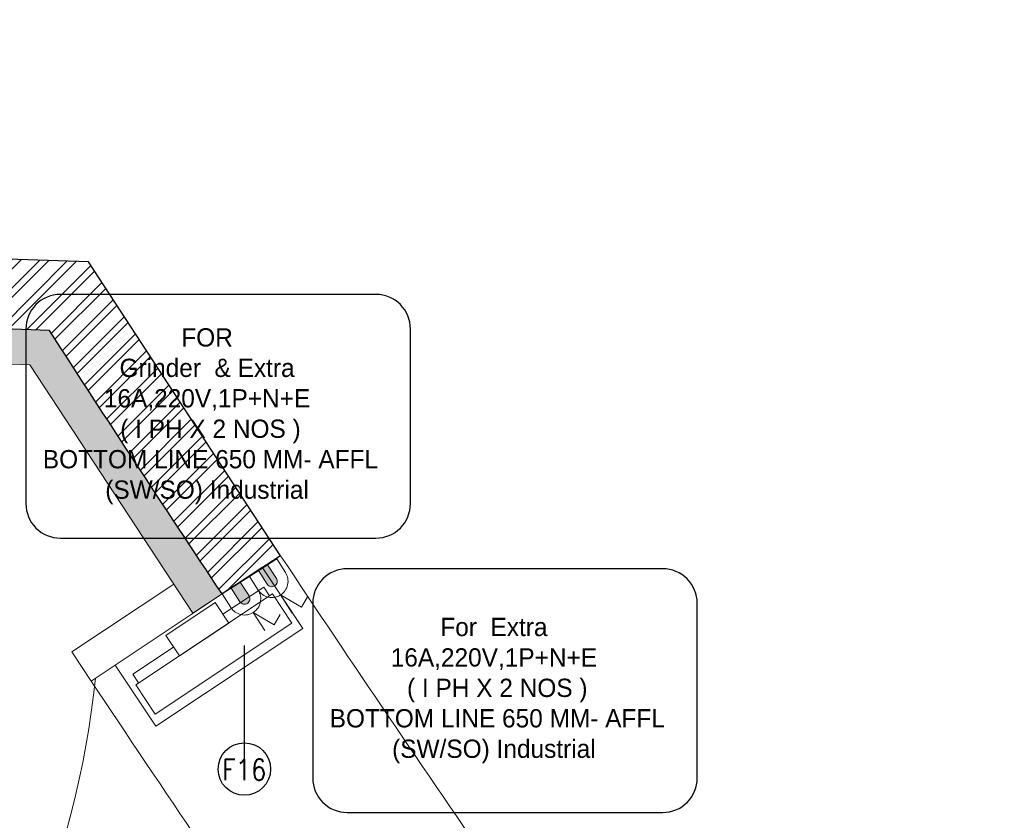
# Model space of a CAD drawing. Header units: millimetres. Extents: x 256680 to 410391, y -77299 to -22623.
# Tile 190 of 202: x 374800 to 377618, y -27449 to -25157. Entities that reach past the tile are written whole.
import ezdxf

# ---------------------------------------------------------------- set-up
doc = ezdxf.new("R2010")
doc.units = ezdxf.units.MM
doc.header["$LTSCALE"] = 2.5
for name, color, linetype, lineweight in [('CKD-Electrical Point', 7, 'Continuous', 25), ('CKD-Electrical Text', 7, 'Continuous', 25), ('Electrical', 1, 'Continuous', 5), ('ELEVATION 1', 143, 'Continuous', 18), ('ELEVATION 4', 157, 'Continuous', 9), ('FURNITURES', 30, 'Continuous', 15), ('HATCH LIGHT', 250, 'Continuous', 0), ('HATCH MEDIUM', 251, 'Continuous', 5), ('ROOM TEXT', 7, 'Continuous', 5), ('WALL', 132, 'Continuous', 25)]:
    doc.layers.add(name, color=color, linetype=linetype, lineweight=lineweight)
doc.styles.add('CKD_Dimension Text', font='BOOKOSI.TTF')
doc.styles.add('MTEXT', font='romans.shx', dxfattribs={"width": 0.85})
doc.styles.get("Standard").update_dxf_attribs({"font": 'GOTHIC.TTF'})
doc.dimstyles.new('AJKD_30', dxfattribs={"dimscale": 30, "dimtxt": 2, "dimasz": 1, "dimexe": 0.8, "dimexo": 0.8, "dimgap": 0.5, "dimtad": 1, "dimdec": 0, "dimzin": 0, "dimdsep": 46, "dimtxsty": 'Standard', "dimblk": 'ARCHTICK', "dimcen": 0.125, "dimclrd": 251, "dimclre": 251, "dimclrt": 42, "dimadec": 0, "dimazin": 0, "dimtfac": 1, "dimtdec": 0, "dimtix": 1, "dimtmove": 0, "dimatfit": 3, "dimfxl": 1, "dimtolj": 1, "dimtzin": 0, "dimarcsym": 1})

# ---------------------------------------------------------------- blocks, each defined once
blk = doc.blocks.new('kiosk')
for p, q in [((27.5, -80), (27.5, -50)), ((27.5, -50), (167.5, -50)), ((477.5, -50), (337.5, -50)), ((477.5, -80), (477.5, -50))]:
    blk.add_line(p, q)
for points in [[(0, -210), (505, -210), (505, 0), (0, 0)], [(167.5, -80), (337.5, -80), (337.5, -10), (167.5, -10)], [(17.5, -180), (487.5, -180), (487.5, -80), (17.5, -80)]]:
    blk.add_lwpolyline(points, close=True)
blk = doc.blocks.new('_ArchTick')
at = {"color": 0, "linetype": 'ByBlock', "const_width": 0.15}
blk.add_lwpolyline([(-0.5, -0.5), (0.5, 0.5)], dxfattribs=at)
blk = doc.blocks.new('A$C41F15E28')
at = {"layer": 'Electrical'}
blk.add_hatch(color=7, dxfattribs=at).paths.add_polyline_path([(15.5, 0), (-15.5, 0), (-15.5, -46.4, 0.414214), (0, -61.9, 0.414214), (15.5, -46.4)])
at = {"layer": 'Electrical', "color": 7}
for p, q in [((0, -92.9), (-31, -154.8)), ((0, -92.9), (0, -154.8)), ((-31, -154.8), (-61.9, -139.3))]:
    blk.add_line(p, q, dxfattribs=at)
blk.add_lwpolyline([(-46.4, 0), (46.4, 0), (46.4, -46.4, -0.414214), (0, -92.9), (0, -92.9, -0.414214), (-46.4, -46.4), (-46.4, 0)], format="xyb", dxfattribs=at)
blk.add_lwpolyline([(-15.5, 0), (15.5, 0), (15.5, -46.4, -0.414214), (0, -61.9, -0.414214), (-15.5, -46.4)], format="xyb", close=True, dxfattribs=at)

msp = doc.modelspace()

# ---------------------------------------------------------------- hatches: boundary and pattern name
at = {"layer": 'HATCH LIGHT', "true_color": 0x636466}
h = msp.add_hatch(dxfattribs=at)
h.set_pattern_fill('ANSI32', color=251, scale=6)
h.set_pattern_definition([(45, (300231.21, -46725.026), (-40.411153, 40.411153), []), (45, (300258.15, -46725.026), (-40.411153, 40.411153), [])])
h.paths.add_polyline_path([(377374.1, -32590), (377180.1, -32638.8), (377361.6, -33359.7), (364809, -33359.6, -0.000263), (364794.5, -33559.6), (377618.3, -33559.7)])
h.paths.add_polyline_path([(365222.9, -25157.1), (365022.9, -25157.1, -0.011972), (364541.6, -34256), (364742.2, -34256, 0.01196)])
h.paths.add_polyline_path([(365206.6, -25697.6), (374885.5, -26046.6, 0.003501), (375379.6, -26800.6), (375547.2, -26691.5), (374997.1, -25850.5), (365212.8, -25497.7, -0.000262)])
h = msp.add_hatch(dxfattribs=at)
h.set_pattern_fill('ANSI36', color=251, scale=7)
h.set_pattern_definition([(45, (300231.21, -46725.026), (11.786586, 43.2174826), [55.5625, -11.1125, 0, -11.1125])])
h.paths.add_polyline_path([(371331.6, -26789), (372271, -26822.8), (372298.7, -26053.4), (374829.8, -26144.6), (375296.3, -26856), (375379.6, -26800.6, -0.003501), (374885.5, -26046.6), (371832.6, -25936.7, -0.403697), (372218.2, -26336.4, -1), (371418.2, -26336.4, -0.424809), (371832.6, -25936.7), (368000.1, -25798.4), (367996.5, -25898.3), (371359.3, -26019.5)])

# ---------------------------------------------------------------- linework, layer by layer
at = {"layer": 'CKD-Electrical Text', "color": 7, "linetype": 'Continuous', "elevation": -24820.1}
for points in [[(374818, -26042.5), (374818, -26542.1, 0.414214), (374916.9, -26641), (375819.9, -26641, 0.414214), (375918.8, -26542.1), (375918.8, -26042.5, 0.414214), (375819.9, -25943.6), (374916.9, -25943.6, 0.414214)], [(375638.9, -26827.7), (375638.9, -27327.3, 0.414214), (375737.8, -27426.2), (376640.7, -27426.2, 0.414214), (376739.6, -27327.3), (376739.6, -26827.7, 0.414214), (376640.7, -26728.8), (375737.8, -26728.8, 0.414214)]]:
    msp.add_lwpolyline(points, format="xyb", close=True, dxfattribs=at)
at = {"layer": 'ELEVATION 1'}
for p, q in [((375241.5, -26772.4), (374949.5, -26966.6)), ((375379.6, -26800.6), (375004.9, -27049.9)), ((374949.5, -26966.6), (375004.9, -27049.9))]:
    msp.add_line(p, q, dxfattribs=at)
msp.add_lwpolyline([(375379.6, -26800.6), (375296.3, -26856), (374829.8, -26144.6), (372298.7, -26053.4), (372271, -26822.8), (371331.6, -26789), (371359.3, -26019.5), (367996.5, -25898.3)], dxfattribs=at)
at = {"layer": 'FURNITURES'}
msp.add_arc((372317.7, -26754.5), 2715, 224.5735, 353.9316, dxfattribs=at)
at = {"layer": 'HATCH MEDIUM', "flags": 128}
for points in [[(377261.5, -29481.3, 0.044115), (377100.7, -29019.3, 0.052662), (376806.7, -28515.5, -0.008636), (375547.2, -26691.5, -0.008636)], [(376631.1, -29640, 0.044115), (376508, -29286.2, 0.053087), (376280.7, -28897.4, -0.00866), (375004.9, -27049.9, -0.00866)]]:
    msp.add_lwpolyline(points, format="xyb", dxfattribs=at)
at = {"layer": 'WALL'}
for p, q in [((374997.1, -25850.5), (365213.8, -25497.7)), ((375547.2, -26691.5), (374997.1, -25850.5))]:
    msp.add_line(p, q, dxfattribs=at)
at = {"layer": 'WALL', "flags": 128}
msp.add_lwpolyline([(375547.2, -26691.5), (375379.6, -26800.6, -0.003501), (374885.5, -26046.6), (365206.6, -25697.6)], format="xyb", dxfattribs=at)

# ---------------------------------------------------------------- block references
at = {"layer": 'CKD-Electrical Point', "color": 2, "lineweight": 50, "xscale": -1, "rotation": 32.70717898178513}
for p in [(375496.8, -26725.4), (375418.7, -26775.5)]:
    msp.add_blockref('A$C41F15E28', p, dxfattribs=at)
at = {"layer": 'FURNITURES', "rotation": 33.63397994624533}
msp.add_blockref('kiosk', (375073.5, -27004.2), dxfattribs=at)

# ---------------------------------------------------------------- texts
at = {"layer": 'CKD-Electrical Text', "color": 4, "linetype": 'Continuous', "char_height": 52.272, "width": 991.627, "attachment_point": 5, "style": 'CKD_Dimension Text'}
for s, insert in [('{\\fCentury Gothic|b0|i0|c238|p34;\\C7;FOR\\fCentury Gothic|b0|i0|c0|p34;  \\P\\pxt16;Grinder  & Extra\\P\\pt0;\\A1;16\\H1.00002x;A\\fCentury Gothic|b0|i0|c238|p34;,220V,1P+N+E \\P ( I PH X \\fCentury Gothic|b0|i0|c0|p34;2\\fCentury Gothic|b0|i0|c238|p34; NO\\fCentury Gothic|b0|i0|c0|p34;S\\fCentury Gothic|b0|i0|c238|p34; )\\P \\fCentury Gothic|b0|i0|c0|p34;BOTTOM LINE 650 MM- AFFL\\fCentury Gothic|b0|i0|c238|p34; (SW/SO) Industrial}', (375336.6, -26292.1)), ('{\\fCentury Gothic|b0|i0|c238|p34;\\C7;For\\fCentury Gothic|b0|i0|c0|p34;  Extra\\P\\pxt0;\\A1;16\\H1.00002x;A\\fCentury Gothic|b0|i0|c238|p34;,220V,1P+N+E \\P ( I PH X \\fCentury Gothic|b0|i0|c0|p34;2\\fCentury Gothic|b0|i0|c238|p34; NO\\fCentury Gothic|b0|i0|c0|p34;S\\fCentury Gothic|b0|i0|c238|p34; )\\P \\fCentury Gothic|b0|i0|c0|p34;BOTTOM LINE 650 MM- AFFL\\fCentury Gothic|b0|i0|c238|p34; (SW/SO) Industrial}', (376157.5, -27077.3))]:
    msp.add_mtext(s, dxfattribs=dict(at, insert=insert))
at = {"layer": 'ROOM TEXT', "insert": (375357.3, -27273.8, 0.2), "char_height": 60, "attachment_point": 1, "style": 'MTEXT'}
msp.add_mtext_dynamic_manual_height_columns('\\A1;\\pxqc;F16', width=170.917, gutter_width=1.8, heights=[0], dxfattribs=at)

# ---------------------------------------------------------------- leaders
at = {"layer": 'ELEVATION 4'}
msp.add_leader([(375443.4, -27301.9), (375443.4, -26948.4)], dimstyle='AJKD_30', override={"dimasz": 5, "dimgap": 0.5, "dimtad": 0, "dimldrblk": 'DotBlank', "dimfxl": 0.18, "dimfxlon": 1, "dimarcsym": 2}, dxfattribs=at)

doc.saveas('drawing.dxf')
